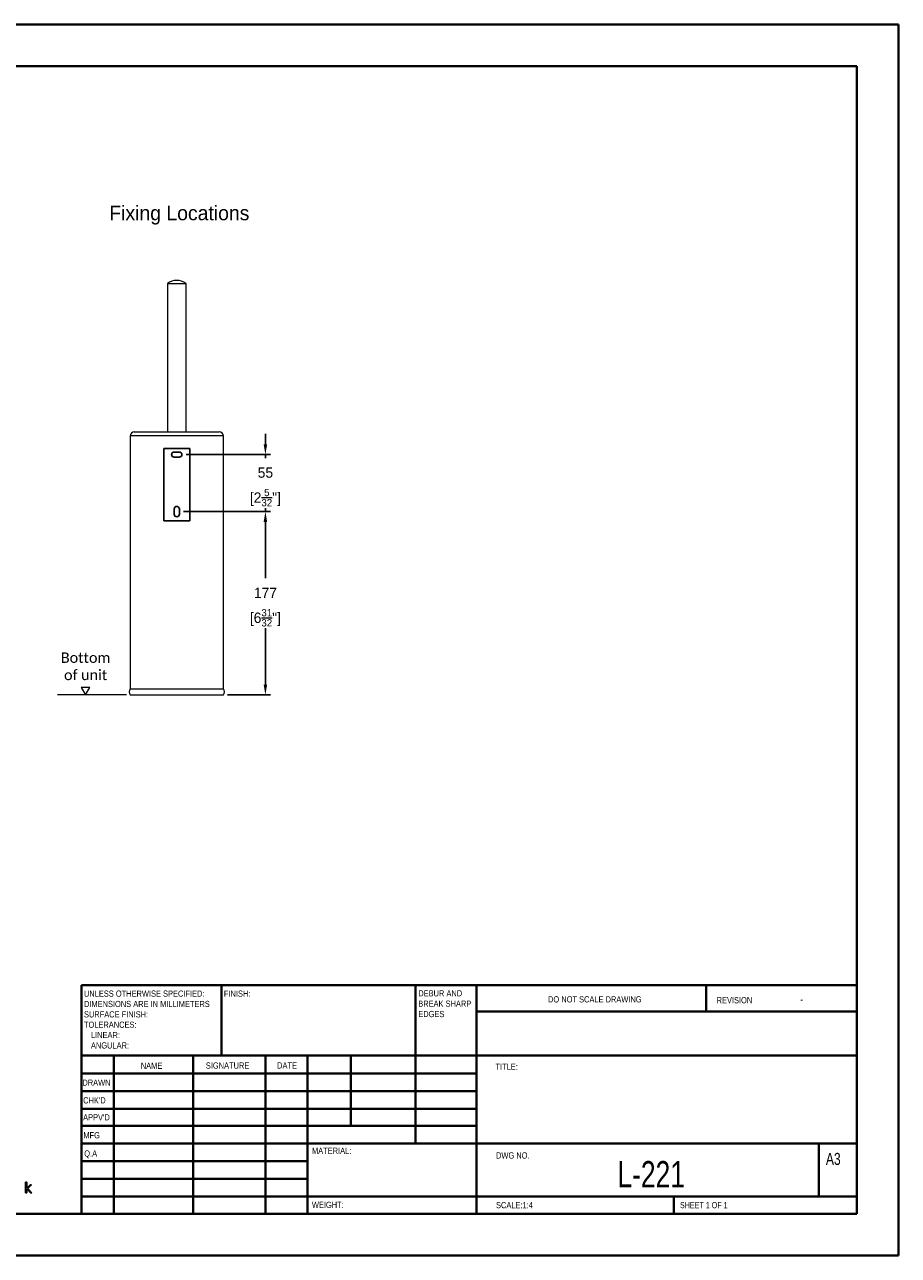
# Model space of a CAD drawing. Header units: millimetres. Extents: x 4213 to 5893, y 262 to 1450.
# Tile 8 of 8: x 5050 to 5893, y 262 to 1450. Entities that reach past the tile are written whole.
import ezdxf

# ---------------------------------------------------------------- set-up
doc = ezdxf.new("R2010")
doc.units = ezdxf.units.MM
doc.layers.add('LAYER_1', color=179, linetype='Continuous')
doc.layers.add('Lovair Blue Lines', color=7, linetype='Continuous', lineweight=18, true_color=0x7599bb)
doc.styles.add('Lovair Calibri', font='calibri.ttf')
doc.styles.add('Lovair Light', font='AtlasGrotesk-Light.ttf')
doc.styles.add('SLDTEXTSTYLE0', font='TXT', dxfattribs={"width": 0.75})
doc.styles.add('SLDTEXTSTYLE1', font='TXT', dxfattribs={"width": 0.6875})
doc.dimstyles.new('1-4', dxfattribs={"dimscale": 4, "dimtxt": 2.5, "dimasz": 2.5, "dimexe": 1.25, "dimexo": 1, "dimgap": 1.25, "dimtad": 1, "dimtih": 1, "dimtoh": 1, "dimdec": 0, "dimdsep": 46, "dimtxsty": 'Lovair Light', "dimcen": 2.5, "dimadec": 0, "dimazin": 0, "dimtfac": 0.7, "dimtdec": 0, "dimtmove": 0, "dimatfit": 3, "dimfxl": 1, "dimtolj": 1, "dimarcsym": 0})

# ---------------------------------------------------------------- blocks, each defined once
blk = doc.blocks.new('Block2')
at = {"layer": 'LAYER_1'}
for p, q in [((116.8, 3.56), (117.06, 3.56)), ((116.8, 0.96), (116.8, 3.56)), ((116.8, 3.56), (117.06, 3.56)), ((116.8, 0.96), (116.8, 3.56)), ((117.06, 3.56), (117.06, 2.07)), ((117.06, 3.56), (117.06, 2.07)), ((117.06, 0.96), (116.8, 0.96)), ((117.06, 0.96), (116.8, 0.96)), ((117.06, 2.07), (117.92, 2.85)), ((117.06, 2.07), (117.92, 2.85)), ((117.97, 0.96), (117.06, 1.96)), ((117.06, 1.96), (117.06, 0.96)), ((117.97, 0.96), (117.06, 1.96)), ((117.06, 1.96), (117.06, 0.96)), ((118.24, 2.85), (117.32, 2.02)), ((118.24, 2.85), (117.32, 2.02)), ((117.32, 2.02), (118.28, 0.96)), ((117.32, 2.02), (118.28, 0.96)), ((117.92, 2.85), (118.24, 2.85)), ((117.92, 2.85), (118.24, 2.85)), ((118.28, 0.96), (117.97, 0.96)), ((118.28, 0.96), (117.97, 0.96))]:
    blk.add_line(p, q, dxfattribs=at)
blk = doc.blocks.new('SW_NOTE_0')
at = {"color": 0, "linetype": 'Continuous', "lineweight": 0, "char_height": 1.5, "attachment_point": 1, "style": 'SLDTEXTSTYLE0'}
for s, insert in [('DEBUR AND', (0, 1.93)), ('BREAK SHARP', (0, -0.57)), ('EDGES', (0, -3.07))]:
    blk.add_mtext(s, dxfattribs=dict(at, insert=insert))
blk = doc.blocks.new('SW_NOTE_1')
at = {"color": 0, "linetype": 'Continuous', "lineweight": 0, "char_height": 1.5, "attachment_point": 1, "style": 'SLDTEXTSTYLE0'}
for s, insert in [('UNLESS OTHERWISE SPECIFIED:', (0, 1.93)), ('DIMENSIONS ARE IN MILLIMETERS', (0, -0.57)), ('TOLERANCES:', (0, -5.57)), ('SURFACE FINISH:', (0, -3.07)), ('LINEAR:', (1.69, -8.07)), ('ANGULAR:', (1.69, -10.57))]:
    blk.add_mtext(s, dxfattribs=dict(at, insert=insert))
blk = doc.blocks.new('*D7')
at = {"layer": 'Defpoints', "color": 0, "transparency": 16777216}
for p in [(5199, 980), (5282.1, 980), (5241.5, 803)]:
    blk.add_point(p, dxfattribs=at)
at = {"layer": 'Lovair Blue Lines', "color": 0, "lineweight": -2, "transparency": 16777216}
for p, q in [((5203, 980), (5287.1, 980)), ((5282.1, 970), (5282.1, 915.6)), ((5282.1, 813), (5282.1, 867.5)), ((5245.5, 803), (5287.1, 803))]:
    blk.add_line(p, q, dxfattribs=at)
at = {"layer": 'Lovair Blue Lines', "color": 0, "transparency": 16777216}
for points in [[(5280.4, 970), (5283.8, 970), (5282.1, 980)], [(5280.4, 813), (5283.8, 813), (5282.1, 803)]]:
    blk.add_solid(points, dxfattribs=at)
at = {"layer": 'Lovair Blue Lines', "color": 0, "transparency": 16777216, "char_height": 10, "attachment_point": 5, "style": 'Lovair Light'}
for s, insert in [('\\A1;177', (5282.1, 901.5)), ('\\A1;[6{\\H0.700000x;\\S31/32;}"]', (5282.1, 877.5))]:
    blk.add_mtext(s, dxfattribs=dict(at, insert=insert))
blk = doc.blocks.new('*D8')
at = {"layer": 'Defpoints', "color": 0, "transparency": 16777216}
for p in [(5201.5, 1035), (5282.1, 1035), (5199, 980)]:
    blk.add_point(p, dxfattribs=at)
at = {"layer": 'Lovair Blue Lines', "color": 0, "lineweight": -2, "transparency": 16777216}
for p, q in [((5282.1, 1045), (5282.1, 1055)), ((5205.5, 1035), (5287.1, 1035)), ((5282.1, 1035), (5282.1, 1031.6)), ((5203, 980), (5287.1, 980)), ((5282.1, 980), (5282.1, 983.4)), ((5282.1, 970), (5282.1, 960))]:
    blk.add_line(p, q, dxfattribs=at)
at = {"layer": 'Lovair Blue Lines', "color": 0, "transparency": 16777216}
for points in [[(5280.4, 1045), (5283.8, 1045), (5282.1, 1035)], [(5280.4, 970), (5283.8, 970), (5282.1, 980)]]:
    blk.add_solid(points, dxfattribs=at)
at = {"layer": 'Lovair Blue Lines', "color": 0, "transparency": 16777216, "char_height": 10, "attachment_point": 5, "style": 'Lovair Light'}
for s, insert in [('\\A1;55', (5282.1, 1017.6)), ('\\A1;[2{\\H0.700000x;\\S5/32;}"]', (5282.1, 993.5))]:
    blk.add_mtext(s, dxfattribs=dict(at, insert=insert))

msp = doc.modelspace()

# ---------------------------------------------------------------- linework, layer by layer
at = {"color": 7, "linetype": 'Continuous', "lineweight": 40}
for p, q in [((4213.3, 1450), (5893.3, 1450)), ((5893.3, 262), (5893.3, 1450)), ((4273.3, 1410), (5853.3, 1410)), ((5853.3, 1410), (5853.3, 302)), ((5104.5, 523), (5853.3, 523)), ((5104.5, 523), (5104.5, 302)), ((5239.7, 455), (5239.7, 523)), ((5426.9, 523), (5426.9, 370)), ((5485.9, 523), (5485.9, 302)), ((5707.7, 497.5), (5707.7, 523)), ((5853.3, 497.5), (5485.9, 497.5)), ((5853.3, 455), (5104.5, 455)), ((5135.7, 455), (5135.7, 302)), ((5212.5, 455), (5212.5, 302)), ((5282.1, 455), (5282.1, 302)), ((5322.9, 302), (5322.9, 455)), ((5364.5, 387), (5364.5, 455)), ((5485.9, 437.6), (5104.5, 437.6)), ((5485.9, 420.6), (5104.5, 420.6)), ((5485.9, 403.6), (5104.5, 403.6)), ((5485.9, 387), (5104.5, 387)), ((5322.9, 370), (5104.5, 370)), ((5322.9, 370), (5853.3, 370)), ((5816.4, 319), (5816.4, 370)), ((5322.9, 353), (5104.5, 353)), ((5322.9, 336), (5104.5, 336)), ((5104.5, 319), (5853.3, 319)), ((5676.5, 302), (5676.5, 319)), ((4273.3, 302), (5853.3, 302)), ((4213.3, 262), (5893.3, 262))]:
    msp.add_line(p, q, dxfattribs=at)
at = {"color": 7, "linetype": 'Continuous'}
for p, q in [((5184, 1041), (5209, 1041)), ((5184, 1041), (5184, 971)), ((5209, 1041), (5209, 971)), ((5184, 971), (5209, 971))]:
    msp.add_line(p, q, dxfattribs=at)
for points in [[(5194, 1032.5), (5199, 1032.5, 0.414214), (5201.5, 1035), (5201.5, 1035, 0.414214), (5199, 1037.5), (5194, 1037.5, 0.414214), (5191.5, 1035), (5191.5, 1035, 0.414214)], [(5199, 977.5), (5199, 982.5, 0.414214), (5196.5, 985), (5196.5, 985, 0.414214), (5194, 982.5), (5194, 977.5, 0.414214), (5196.5, 975), (5196.5, 975, 0.414214)]]:
    msp.add_lwpolyline(points, format="xyb", close=True, dxfattribs=at)
at = {"layer": 'Lovair Blue Lines'}
for p, q in [((5187.5, 1200.2), (5187.5, 1057)), ((5187.5, 1200.2), (5205.5, 1200.2)), ((5205.5, 1057), (5205.5, 1200.2)), ((5151.5, 1053), (5151.5, 809)), ((5241.5, 1053), (5151.5, 1053)), ((5155.5, 1057), (5237.5, 1057)), ((5241.5, 809), (5241.5, 1053)), ((5151.5, 809), (5241.5, 809)), ((5148.1, 803), (5081.3, 803)), ((5151.5, 803), (5241.5, 803))]:
    msp.add_line(p, q, dxfattribs=at)
msp.add_lwpolyline([(5104.3, 810.3), (5108.4, 803), (5112.6, 810.3), (5104.3, 810.3)], dxfattribs=at)
for centre, radius, start, end in [((5196.5, 1187.8), 15.3, 53.9177, 126.0823), ((5155.5, 1053), 4, 90, 180), ((5237.5, 1053), 4, 0, 90), ((5155.5, 806), 5, 143.1301, 216.8699), ((5237.5, 806), 5, 323.1301, 36.8699)]:
    msp.add_arc(centre, radius, start, end, dxfattribs=at)

# ---------------------------------------------------------------- block references
at = {"color": 7, "linetype": 'Continuous', "lineweight": 0, "xscale": 4, "yscale": 4, "zscale": 4}
for name, p in [('SW_NOTE_1', (5106.9, 510)), ('SW_NOTE_0', (5429.7, 510.3))]:
    msp.add_blockref(name, p, dxfattribs=at)
at = {"layer": 'LAYER_1', "xscale": 4, "yscale": 4, "zscale": 4}
msp.add_blockref('Block2', (4583.4, 318.6), dxfattribs=at)

# ---------------------------------------------------------------- texts
at = {"insert": (5199, 1275.2), "char_height": 14, "attachment_point": 2, "style": 'Lovair Light'}
msp.add_mtext_dynamic_manual_height_columns('Fixing Locations', width=139.39, gutter_width=175, heights=[0], dxfattribs=at)
at = {"color": 7, "linetype": 'Continuous', "lineweight": 0}
for s, insert, char_height, attachment_point, style in [('FINISH:', (5242, 517.7), 6, 1, 'SLDTEXTSTYLE0'), ('DO NOT SCALE DRAWING', (5555, 512.2), 6, 1, 'SLDTEXTSTYLE0'), ('REVISION', (5717.8, 511.4), 6, 1, 'SLDTEXTSTYLE0'), ('-', (5800, 513.1), 7.62, 2, 'SLDTEXTSTYLE0'), ('NAME', (5161.8, 448.1), 6, 1, 'SLDTEXTSTYLE0'), ('SIGNATURE', (5224.6, 448.3), 6, 1, 'SLDTEXTSTYLE0'), ('DATE', (5293.4, 448.4), 6, 1, 'SLDTEXTSTYLE0'), ('TITLE:', (5504.3, 447.2), 6, 1, 'SLDTEXTSTYLE0'), ('DRAWN', (5105.4, 431.8), 6, 1, 'SLDTEXTSTYLE0'), ("CHK'D", (5106.1, 414.7), 6, 1, 'SLDTEXTSTYLE0'), ("APPV'D", (5106.1, 398.3), 6, 1, 'SLDTEXTSTYLE0'), ('MFG', (5106.3, 381), 6, 1, 'SLDTEXTSTYLE0'), ('Q.A', (5107.2, 363.4), 6, 1, 'SLDTEXTSTYLE0'), ('MATERIAL:', (5327.1, 366), 6, 1, 'SLDTEXTSTYLE0'), ('DWG NO.', (5504.8, 361.5), 6, 1, 'SLDTEXTSTYLE0'), ('A3', (5823.3, 361), 11.64, 1, 'SLDTEXTSTYLE0'), ('L-221', (5654.6, 353.1), 25.4, 2, 'SLDTEXTSTYLE0'), ('WEIGHT:', (5327, 313.8), 5.99, 1, 'SLDTEXTSTYLE0'), ('SCALE:1:4', (5504.8, 313.6), 6, 1, 'SLDTEXTSTYLE0'), ('SHEET 1 OF 1', (5682.4, 313.6), 6, 1, 'SLDTEXTSTYLE1')]:
    msp.add_mtext(s, dxfattribs=dict(at, insert=insert, char_height=char_height, attachment_point=attachment_point, style=style))
at = {"layer": 'Lovair Blue Lines', "insert": (5108.5, 844), "char_height": 10, "attachment_point": 2, "style": 'Lovair Calibri'}
msp.add_mtext_dynamic_manual_height_columns('Bottom of unit', width=63.499, gutter_width=175, heights=[0], dxfattribs=at)

# ---------------------------------------------------------------- dimensions: what is measured, and where the dimension line sits
at = {"layer": 'Lovair Blue Lines'}
for base, p1, p2, picture, middle in [((5282.1, 1035), (5199, 980), (5201.5, 1035), '*D8', (5282.1, 1007.5)), ((5282.1, 980), (5241.5, 803), (5199, 980), '*D7', (5282.1, 891.5))]:
    dim = msp.add_linear_dim(base=base, p1=p1, p2=p2, angle=90, dimstyle='1-4', override={"dimpost": '\\X'}, dxfattribs=at)
    dim.commit()
    dim.dimension.update_dxf_attribs({"geometry": picture, "text_midpoint": middle})

doc.saveas('drawing.dxf')
